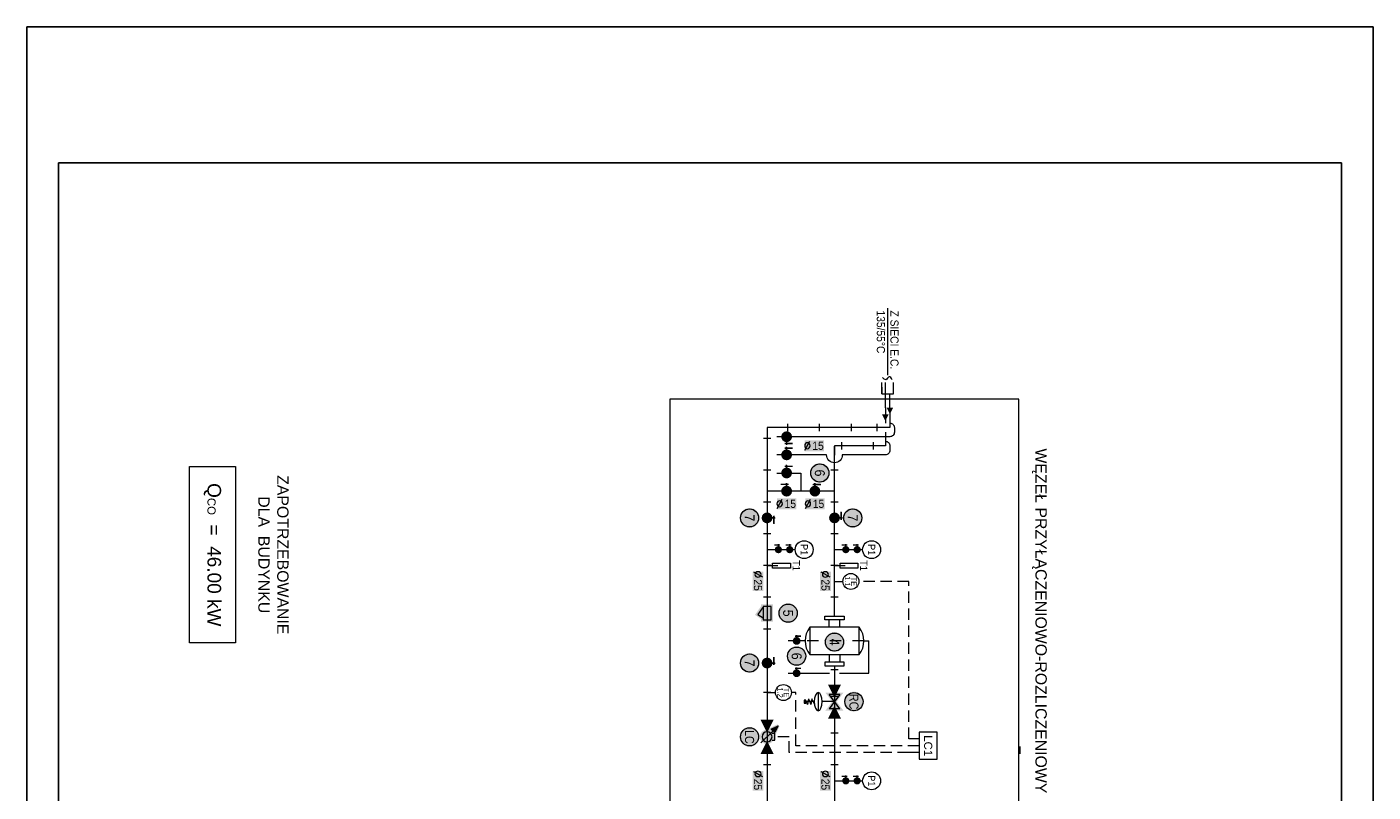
# Model space of a CAD drawing. Header units: millimetres. Extents: x -12568 to -9598, y -268547 to -264347.
# Tile 4 of 4: x -12568 to -9598, y -266034 to -264347. Entities that reach past the tile are written whole.
import ezdxf
from ezdxf.enums import TextEntityAlignment as Align
from ezdxf.lldxf.tags import DXFTag

# ---------------------------------------------------------------- set-up
doc = ezdxf.new("R2010")
doc.units = ezdxf.units.MM
for name, pattern in [('CONTINOUS', [0]), ('DASHDOT2', [0.5, 0.25, -0.125, 0, -0.125]), ('DASHED2', [0.375, 0.25, -0.125])]:
    doc.linetypes.add(name, pattern=pattern)
doc.layers.get('0').update_dxf_attribs({"color": 20, "lineweight": 35})
doc.layers.add('-- CO_opis', color=11, linetype='Continuous', lineweight=0)
doc.layers.add('-- CO_rury', color=51, linetype='Continuous', lineweight=9)
doc.layers.add('-- RAMKA', color=11, linetype='Continuous')
doc.styles.add('A', font='arial.ttf', dxfattribs={"width": 0.9})
doc.styles.add('Arial', font='arial.ttf')
doc.styles.add('ARIAL_INSTADT', font='arial.ttf')
doc.styles.add('R', font='romans.shx')
doc.styles.get("Standard").update_dxf_attribs({"font": 'arial.ttf'})
tags = doc.linetypes.add('DASH', pattern=[15, 10, -5]).pattern_tags.tags
tags[6:7] = [DXFTag(74, 4), DXFTag(75, 0), DXFTag(340, '0'), DXFTag(46, 0.0), DXFTag(50, 0.0), DXFTag(44, 0.0), DXFTag(45, 0.0)]
tags[4:5] = [DXFTag(74, 4), DXFTag(75, 0), DXFTag(340, '0'), DXFTag(46, 0.0), DXFTag(50, 0.0), DXFTag(44, 0.0), DXFTag(45, 0.0)]
doc.linetypes.add('FENCELINE1', pattern='A,0.25,-0.1,[133,ltypeshp.shx,S=0.1,R=0,X=-0.1,Y=0],-0.1,1', length=1.45)

# ---------------------------------------------------------------- blocks, each defined once
blk = doc.blocks.new('FILTR')
blk.add_hatch(color=251).paths.add_polyline_path([(8.7, 6), (-8.7, 6), (-8.7, -6), (-5.9, -6), (-1.7, -12.1), (7, -6), (8.7, -6)])
at = {"color": 51}
blk.add_lwpolyline([(-6.7, 4), (6.7, 4), (6.7, -4), (-6.7, -4)], close=True, dxfattribs=at)
at = {"color": 11}
blk.add_lwpolyline([(5, -4), (5.4, -4.7), (-1.2, -9.3), (-4.8, -4)], dxfattribs=at)
blk = doc.blocks.new('-- fi_średnica_k')
blk.add_hatch(color=251).paths.add_polyline_path([(21.4, 32), (-21.4, 32), (-21.4, 8), (21.4, 8)])
at = {"insert": (-6.8, 20), "char_height": 20, "width": 56.29, "attachment_point": 6, "style": 'R'}
blk.add_mtext('{\\C11;%%C}', dxfattribs=at)
at = {"color": 7, "style": 'A', "width": 0.9, "flags": 12}
blk.add_attdef('SR', text='', height=18, dxfattribs=at).set_placement((8, 20), align=Align.MIDDLE_CENTER)
blk = doc.blocks.new('-- CZUJNIK TEMP.')
at = {"layer": '-- CO_rury', "color": 51}
blk.add_line((0, 0), (0, 18.5), dxfattribs=at)
at = {"layer": '-- CO_rury', "color": 11, "linetype": 'Continuous'}
blk.add_circle((0, 36.1), 17.6, dxfattribs=at)
at = {"color": 7, "style": 'A', "width": 0.9, "flags": 12}
for tag, p in [('OZN', (0, 33.1)), ('NR', (0, 19.3))]:
    blk.add_attdef(tag, text='', height=12, dxfattribs=at).set_placement(p, align=Align.BOTTOM_CENTER)
blk = doc.blocks.new('-- TERMOMETR')
at = {"layer": '-- CO_rury', "color": 51}
blk.add_line((0, 0), (0, 23.8), dxfattribs=at)
at = {"layer": '-- CO_rury', "color": 11, "linetype": 'Continuous'}
blk.add_lwpolyline([(-5.5, 51.8), (5.5, 51.8), (5.5, 12.2), (-5.5, 12.2)], close=True, dxfattribs=at)
at = {"color": 7, "style": 'A', "width": 0.9, "flags": 12}
blk.add_attdef('OZN', text='', height=16, dxfattribs=at).set_placement((0, 51.8), align=Align.BOTTOM_CENTER)
blk = doc.blocks.new('-- zawór_11')
blk.add_hatch(color=251).paths.add_polyline_path([(1, 7.2), (1, 8), (2.6, 8), (2.6, 10), (1, 10), (1, 10.7), (-1, 10.7), (-1, 10), (-7.9, 10), (-7.9, 8), (-1, 8), (-1, 7.2, 14.430703)])
at = {"color": 11, "linetype": 'Continuous'}
blk.add_line((2.6, 9), (-7.9, 9), dxfattribs=at)
at = {"color": 50, "linetype": 'Continuous'}
blk.add_line((0, 6.2), (0, 10.7), dxfattribs=at)
at = {"color": 11, "linetype": 'Continuous'}
blk.add_circle((0, 0), 5.25, dxfattribs=at)
blk = doc.blocks.new('-- MANOMETR')
at = {"layer": '-- CO_rury', "color": 51}
blk.add_line((0, 0), (0, 62.1), dxfattribs=at)
at = {"layer": '-- CO_rury', "color": 11, "linetype": 'Continuous'}
blk.add_circle((0, 81.9), 19.8, dxfattribs=at)
at = {"layer": '-- CO_rury', "linetype": 'Continuous', "lineweight": 0, "xscale": 1.1, "yscale": 1.1, "zscale": 0.001, "rotation": 90}
for p in [(0, 50), (0, 25)]:
    blk.add_blockref('-- zawór_11', p, dxfattribs=at)
at = {"color": 7, "style": 'A', "width": 0.9, "flags": 12}
blk.add_attdef('OZN', text='', height=16, dxfattribs=at).set_placement((0, 81.9), align=Align.MIDDLE_CENTER)
blk = doc.blocks.new('-- NR_22')
h = blk.add_hatch(color=251)
edge = h.paths.add_edge_path()
edge.add_arc((0, 30), 22, 0, 360)
at = {"color": 50}
blk.add_circle((0, 30), 20, dxfattribs=at)
at = {"style": 'A', "width": 0.9, "flags": 12}
blk.add_attdef('22', text='', height=20, dxfattribs=at).set_placement((0, 30, 0.1), align=Align.MIDDLE_CENTER)
blk = doc.blocks.new('-- FILTROODMULACZ')
at = {"layer": '-- CO_rury', "color": 11}
for p, q in [((125.8, 76), (54.6, 76)), ((54.6, 65), (54.6, 76)), ((125.8, 11.1), (125.8, 76)), ((125.8, -102), (125.8, -10.9))]:
    blk.add_line(p, q, dxfattribs=at)
at = {"layer": '-- CO_rury', "color": 50, "linetype": 'DASHDOT2', "ltscale": 100}
blk.add_line((54.6, 65), (54.6, -64.9), dxfattribs=at)
at = {"layer": '-- CO_rury', "color": 11, "ltscale": 0.5}
for p, q in [((84.9, 54.5), (24.4, 54.5)), ((24.4, 12.1), (7.8, 12.1)), ((84.9, 12.1), (101.5, 12.1)), ((24.4, -11.9), (7.8, -11.9)), ((84.9, -11.9), (101.5, -11.9)), ((24.4, -54.3), (84.9, -54.3))]:
    blk.add_line(p, q, dxfattribs=at)
at = {"layer": '-- CO_rury', "color": 11, "linetype": 'Continuous'}
blk.add_line((54.6, -64.9), (54.6, -102), dxfattribs=at)
at = {"layer": '-- CO_rury', "color": 91, "linetype": 'Continuous'}
for points in [[(24.4, 54.5), (24.4, -54.3)], [(84.9, -54.3), (84.9, 54.5)]]:
    blk.add_lwpolyline(points, dxfattribs=at)
at = {"layer": '-- CO_rury', "color": 51, "ltscale": 0.5}
for points in [[(0, 21.3), (7.8, 21.3), (7.8, -21.3), (0, -21.3)], [(109.3, 21.3), (101.5, 21.3), (101.5, -21.3), (109.3, -21.3)]]:
    blk.add_lwpolyline(points, close=True, dxfattribs=at)
at = {"layer": '-- CO_rury', "color": 91, "linetype": 'Continuous'}
for centre, start, end in [((54.6, 16.5), 51.4423, 128.5577), ((54.6, -16.4), 231.4423, 308.5577)]:
    blk.add_arc(centre, 48.5, start, end, dxfattribs=at)
at = {"layer": '-- CO_rury', "linetype": 'Continuous', "lineweight": 0, "xscale": -1.2, "yscale": 1.2, "rotation": 90}
for p in [(54.6, -83.5), (125.8, -83.5)]:
    blk.add_blockref('-- zawór_11', p, dxfattribs=at)
blk = doc.blocks.new('zawór')
blk.add_hatch(color=251).paths.add_polyline_path([(1, 7.2), (1, 8), (2.6, 8), (2.6, 10), (1, 10), (1, 10.7), (-1, 10.7), (-1, 10), (-7.9, 10), (-7.9, 8), (-1, 8), (-1, 7.2, 14.430703)])
at = {"color": 51, "linetype": 'Continuous'}
blk.add_line((2.6, 9), (-7.9, 9), dxfattribs=at)
at = {"color": 11, "linetype": 'Continuous'}
blk.add_line((0, 6.2), (0, 10.7), dxfattribs=at)
at = {"color": 51, "linetype": 'Continuous'}
blk.add_circle((0, 0), 5.25, dxfattribs=at)
blk = doc.blocks.new('redukcja')
h = blk.add_hatch(color=251)
h.paths.add_polyline_path([(-2, 7.3), (-2, -7.2), (12.4, 0)])
h.paths.add_polyline_path([(0, 4), (8, 0), (0, -4)], flags=0)
h.paths.add_polyline_path([(0, -4), (8, 0), (0, 4)], flags=16)
at = {"layer": '-- CO_rury', "color": 11, "ltscale": 0.5}
blk.add_line((8, 0), (0, 4), dxfattribs=at)
at = {"color": 51}
for p, q in [((0, 4), (0, -4)), ((8, 0), (0, 4)), ((8, 0), (0, -4))]:
    blk.add_line(p, q, dxfattribs=at)
blk = doc.blocks.new('CIEPŁOMIERZ')
h = blk.add_hatch(color=251)
h.paths.add_polyline_path([(16.6, 13.9), (13.9, 16.6), (-0.6, 9.7, -0.432721), (9.7, 0, -0.015695), (9.7, -0.6)])
h.paths.add_polyline_path([(-9.7, 0, 1), (9.7, 0, 1)])
h = blk.add_hatch()
h.set_pattern_fill('ANSI31', color=50, scale=0.12, angle=822.7078, style=0)
h.set_pattern_definition([(24.828524, (-2146.0964, -656.59452), (-0.159983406, 0.34578362), [])])
h.paths.add_polyline_path([(14.8, 14.8), (5.7, 10.4), (10.4, 5.7)])
at = {"color": 11}
for p, q in [((-8.1, -8.1), (8.1, 8.1)), ((14.8, 14.8), (5.7, 10.4)), ((5.7, 10.4), (10.4, 5.7)), ((10.4, 5.7), (14.8, 14.8))]:
    blk.add_line(p, q, dxfattribs=at)
at = {"color": 51}
blk.add_lwpolyline([(-4.3, 6.7), (-4.3, 10.6), (4.3, 10.6), (4.3, 6.7)], dxfattribs=at)
blk.add_circle((0, 0), 6.67, dxfattribs=at)
blk = doc.blocks.new('-- LICZNIK CIEPŁA')
at = {"layer": '-- CO_rury', "linetype": 'Continuous'}
for name, p, xscale, yscale, zscale in [('redukcja', (-33.7, 0.1), 2, 2, 2), ('CIEPŁOMIERZ', (0, 0), -1.650000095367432, 1.649999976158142, 1.1), ('redukcja', (33.7, 0.1), -2, 2, 2)]:
    blk.add_blockref(name, p, dxfattribs=dict(at, xscale=xscale, yscale=yscale, zscale=zscale))
blk = doc.blocks.new('*U222')
at = {"layer": '-- RAMKA', "color": 50}
blk.add_line((0, 2970), (300, 2970), dxfattribs=at)
blk.add_lwpolyline([(0, 2970), (4200, 2970), (4200, 0), (0, 0)], close=True, dxfattribs=at)
at = {"layer": '-- RAMKA', "color": 11}
blk.add_lwpolyline([(300, 69.4), (4130, 69.4), (4130, 2900), (300, 2900)], close=True, dxfattribs=at)
blk = doc.blocks.new('końcówka')
at = {"color": 11, "linetype": 'Continuous', "ltscale": 100}
blk.add_open_spline([(-4.2, 6.8), (-6.6, 5.3), (-11.4, 2.4), (-1.8, -2.3), (-5.8, -5.8), (-7.7, -7.5)], degree=3, knots=[0, 0, 0, 0, 6.182358, 12.604954, 18.629599, 18.629599, 18.629599, 18.629599], dxfattribs=at)
blk = doc.blocks.new('++ REDUKTOR CIđCNIENIA')
h = blk.add_hatch(color=251)
h.paths.add_polyline_path([(-9.8, 12.4), (-19.6, 19.8), (-19.6, -19.8), (0, -5), (19.6, -19.8), (19.6, 19.8), (0, 5)])
h.paths.add_polyline_path([(19.6, 19.8), (19.5, 19.7)], flags=16)
h.paths.add_polyline_path([(19.6, 19.8), (19.5, 19.7)], flags=17)
at = {"layer": '-- CO_rury', "color": 51, "linetype": 'Continuous'}
for p, q in [((-15.6, 11.7), (0, 0)), ((-15.6, 11.7), (-15.6, -11.7)), ((0, 0), (-15.6, -11.7)), ((15.6, 11.7), (0, 0)), ((0, 0), (15.6, -11.7)), ((15.6, 11.7), (15.6, -11.7))]:
    blk.add_line(p, q, dxfattribs=at)
at = {"layer": '-- CO_rury'}
blk.add_line((0, 0), (0, -27.1), dxfattribs=at)
at = {"layer": '-- CO_rury', "color": 11, "linetype": 'Continuous'}
for p, q in [((-20, -35.8), (20, -35.8)), ((5.7, -44.3), (-6.2, -49.6)), ((-6.2, -49.6), (6.2, -52.1)), ((-6.2, -57.4), (6.2, -52.1)), ((-6.2, -57.4), (6.2, -59.8)), ((0, -44.4), (0, -63.2)), ((0, -63.2), (6.2, -59.7))]:
    blk.add_line(p, q, dxfattribs=at)
blk.add_lwpolyline([(3.5, -63.2), (-3.5, -63.2), (-3.5, -66.6), (3.5, -66.6)], close=True, dxfattribs=at)
at = {"layer": '-- CO_rury', "color": 51, "linetype": 'Continuous', "extrusion": (0, 0, -1)}
blk.add_ellipse((0, -35.8), major_axis=(-20, 0), ratio=0.430644, dxfattribs=at)
at = {"layer": '-- CO_rury', "linetype": 'Continuous', "yscale": 2, "zscale": 2}
for p, xscale in [((-33.7, 0.1), 2), ((33.7, 0.1), -2)]:
    blk.add_blockref('redukcja', p, dxfattribs=dict(at, xscale=xscale))

msp = doc.modelspace()

# ---------------------------------------------------------------- linework, layer by layer
at = {"layer": '-- CO_opis', "lineweight": 0}
msp.add_line((-10668.8, -264967.1), (-10668.8, -265114.4), dxfattribs=at)
at = {"layer": '-- CO_opis', "color": 50, "linetype": 'CONTINOUS', "lineweight": 0}
msp.add_lwpolyline([(-12107.6, -265316.2), (-12107.6, -265705.2), (-12209.3, -265705.2), (-12209.3, -265316.2)], close=True, dxfattribs=at)
at = {"layer": '-- CO_rury', "color": 51, "ltscale": 100}
for p, q in [((-10681.6, -265156.1), (-10681.6, -265131.2)), ((-10673.8, -265156.1), (-10673.8, -265131.2)), ((-10888.8, -265238.4), (-10888.8, -265222.3)), ((-10818.8, -265238.4), (-10818.8, -265222.3)), ((-10748.8, -265238.4), (-10748.8, -265222.3)), ((-10691.8, -265238.4), (-10691.8, -265222.3)), ((-10926.7, -265254.4), (-10942.8, -265254.4)), ((-10770.1, -265278.4), (-10770.1, -265262.3)), ((-10700.1, -265278.4), (-10700.1, -265262.3)), ((-10926.7, -265324.4), (-10942.8, -265324.4)), ((-10778, -265324.4), (-10794.1, -265324.4)), ((-10926.7, -265394.4), (-10942.8, -265394.4)), ((-10778, -265394.4), (-10794.1, -265394.4)), ((-10926.7, -265464.4), (-10942.8, -265464.4)), ((-10778, -265464.4), (-10794.1, -265464.4)), ((-10926.7, -265534.4), (-10942.8, -265534.4)), ((-10778, -265534.4), (-10794.1, -265534.4)), ((-10926.7, -265604.4), (-10942.8, -265604.4)), ((-10778, -265604.4), (-10794.1, -265604.4)), ((-10926.7, -265674.4), (-10942.8, -265674.4)), ((-10926.7, -265744.4), (-10942.8, -265744.4)), ((-10778, -265764.1), (-10794.1, -265764.1)), ((-10926.7, -265814.4), (-10942.8, -265814.4)), ((-10778, -265823.1), (-10794.1, -265823.1)), ((-10778, -265904.1), (-10794.1, -265904.1)), ((-10377, -265933.7), (-10377, -265949.9)), ((-10926.7, -265974.1), (-10942.8, -265974.1)), ((-10778, -265974.1), (-10794.1, -265974.1))]:
    msp.add_line(p, q, dxfattribs=at)
at = {"layer": '-- CO_rury', "color": 11, "linetype": 'DASH', "ltscale": 40}
for p, q in [((-10673.8, -265186.4), (-10673.8, -265156.1)), ((-10663.8, -265186.4), (-10663.8, -265156.1))]:
    msp.add_line(p, q, dxfattribs=at)
at = {"layer": '-- CO_rury', "color": 171, "linetype": 'Continuous', "ltscale": 100}
msp.add_line((-10786, -265646), (-10786, -265271.4), dxfattribs=at)
at = {"layer": '-- CO_rury', "color": 11, "linetype": 'Continuous', "ltscale": 100}
msp.add_line((-10786, -265370.4), (-10934.8, -265370.4), dxfattribs=at)
at = {"layer": '-- CO_rury', "color": 51}
msp.add_lwpolyline([(-10681.6, -265141.1), (-10681.6, -265156.1), (-10656, -265156.1), (-10656, -265131.2)], dxfattribs=at)
at = {"layer": '-- CO_rury', "color": 50, "linetype": 'FENCELINE1', "ltscale": 30}
msp.add_lwpolyline([(-10379.3, -266145.5), (-10379.3, -265167.6), (-11149.2, -265167.6), (-11149.2, -266145.5)], close=True, dxfattribs=at)
at = {"layer": '-- CO_rury', "color": 171, "linetype": 'DASH', "ltscale": 5}
for points in [[(-10663.8, -265186.4), (-10663.8, -265230.4), (-10934.8, -265230.4), (-10934.8, -265271.4)], [(-10934.8, -265230.4), (-10934.8, -266155.5)]]:
    msp.add_lwpolyline(points, dxfattribs=at)
at = {"layer": '-- CO_rury', "color": 171, "linetype": 'Continuous', "ltscale": 100}
for points in [[(-10673.8, -265186.4), (-10673.8, -265220.4)], [(-10673.8, -265240.4), (-10673.8, -265270.4), (-10786, -265270.4), (-10786, -265291.4)], [(-10786, -265755.3), (-10786, -266155.5)]]:
    msp.add_lwpolyline(points, dxfattribs=at)
at = {"layer": '-- CO_rury', "color": 11, "linetype": 'Continuous', "ltscale": 100}
for points in [[(-10663.8, -265220.4, -0.414214), (-10653.8, -265230.4), (-10653.8, -265240.4, -0.414214), (-10663.8, -265250.4), (-10913, -265250.4)], [(-10673.8, -265260.4, -0.414214), (-10663.8, -265270.4), (-10663.8, -265280.4, -0.414214), (-10673.8, -265290.4), (-10768.7, -265290.4, -0.414214), (-10786, -265307.7, -0.414214), (-10803.4, -265290.4), (-10913, -265290.4)]]:
    msp.add_lwpolyline(points, format="xyb", dxfattribs=at)
msp.add_lwpolyline([(-10913, -265330.4), (-10860.4, -265330.4), (-10860.4, -265370.4)], dxfattribs=at)
at = {"layer": '-- CO_rury', "color": 11, "linetype": 'DASHED2', "ltscale": 100}
for points in [[(-10599.3, -265916.6), (-10621.8, -265916.6), (-10621.8, -265569.4), (-10732.3, -265569.4)], [(-10599.3, -265931.6), (-10636.8, -265931.6), (-10636.8, -265931.6), (-10871, -265931.6), (-10871, -265814.4), (-10881, -265814.4)], [(-10599.3, -265946.6), (-10621.8, -265946.6), (-10621.8, -265946.6), (-10886, -265946.6), (-10886, -265946.6), (-10886, -265912.1), (-10917.3, -265912.1)]]:
    msp.add_lwpolyline(points, dxfattribs=at)
at = {"layer": '-- CO_rury', "color": 51, "linetype": 'Continuous'}
msp.add_lwpolyline([(-10559.3, -265901.6), (-10599.3, -265901.6), (-10599.3, -265961.6), (-10559.3, -265961.6)], close=True, dxfattribs=at)

# ---------------------------------------------------------------- block references
at = {"layer": '-- CO_opis', "lineweight": 0}
ref = msp.add_blockref('-- fi_średnica_k', (-10830.4, -265290.4), dxfattribs=dict(at, zscale=0.001))
ref.add_attrib('SR', '15', dxfattribs={"layer": '0', "color": 7, "height": 18, "style": 'A', "width": 0.9}).set_placement((-10822.3, -265270.4), align=Align.MIDDLE_CENTER)
at = {"layer": '-- CO_opis'}
ref = msp.add_blockref('-- NR_22', (-10848.4, -265330.4), dxfattribs=dict(at, zscale=0.001, rotation=269.9999999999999))
ref.add_attrib('22', '6', dxfattribs={"layer": '0', "height": 22, "rotation": 270, "style": 'A', "width": 0.9}).set_placement((-10818.4, -265330.4, 0), align=Align.MIDDLE_CENTER)
at = {"layer": '-- CO_opis', "lineweight": 0}
ref = msp.add_blockref('-- fi_średnica_k', (-10891.6, -265418.3), dxfattribs=dict(at, zscale=0.001))
ref.add_attrib('SR', '15', dxfattribs={"layer": '0', "color": 7, "height": 18, "style": 'A', "width": 0.9}).set_placement((-10883.5, -265398.3), align=Align.MIDDLE_CENTER)
ref = msp.add_blockref('-- fi_średnica_k', (-10829.2, -265418.3), dxfattribs=dict(at, zscale=0.001))
ref.add_attrib('SR', '15', dxfattribs={"layer": '0', "color": 7, "height": 18, "style": 'A', "width": 0.9}).set_placement((-10821.2, -265398.3), align=Align.MIDDLE_CENTER)
at = {"layer": '-- CO_opis'}
ref = msp.add_blockref('-- NR_22', (-11003.4, -265429.4), dxfattribs=dict(at, zscale=0.001, rotation=269.9999999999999))
ref.add_attrib('22', '7', dxfattribs={"layer": '0', "height": 22, "rotation": 270, "style": 'A', "width": 0.9}).set_placement((-10973.4, -265429.4, 0), align=Align.MIDDLE_CENTER)
ref = msp.add_blockref('-- NR_22', (-10775.7, -265429.4), dxfattribs=dict(at, zscale=0.001, rotation=269.9999999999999))
ref.add_attrib('22', '7', dxfattribs={"layer": '0', "height": 22, "rotation": 270, "style": 'A', "width": 0.9}).set_placement((-10745.7, -265429.4, 0), align=Align.MIDDLE_CENTER)
at = {"layer": '-- CO_opis', "lineweight": 0}
ref = msp.add_blockref('-- fi_średnica_k', (-10974.8, -265569.4), dxfattribs=dict(at, zscale=0.001, rotation=269.9999999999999))
ref.add_attrib('SR', '25', dxfattribs={"layer": '0', "color": 7, "height": 18, "rotation": 270, "style": 'A', "width": 0.9}).set_placement((-10954.8, -265577.5), align=Align.MIDDLE_CENTER)
ref = msp.add_blockref('-- fi_średnica_k', (-10826, -265569.4), dxfattribs=dict(at, zscale=0.001, rotation=269.9999999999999))
ref.add_attrib('SR', '25', dxfattribs={"layer": '0', "color": 7, "height": 18, "rotation": 270, "style": 'A', "width": 0.9}).set_placement((-10806, -265577.5), align=Align.MIDDLE_CENTER)
at = {"layer": '-- CO_opis'}
ref = msp.add_blockref('-- NR_22', (-10918.2, -265639.4), dxfattribs=dict(at, zscale=0.001, rotation=269.9999999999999))
ref.add_attrib('22', '5', dxfattribs={"layer": '0', "height": 22, "rotation": 270, "style": 'A', "width": 0.9}).set_placement((-10888.2, -265639.4, 0), align=Align.MIDDLE_CENTER)
ref = msp.add_blockref('-- NR_22', (-10816, -265703.2), dxfattribs=dict(at, zscale=0.001, rotation=269.9999999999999))
ref.add_attrib('22', '4', dxfattribs={"layer": '0', "height": 22, "rotation": 270, "style": 'A', "width": 0.9}).set_placement((-10786, -265703.2, 0), align=Align.MIDDLE_CENTER)
ref = msp.add_blockref('-- NR_22', (-10899.5, -265734.2), dxfattribs=dict(at, zscale=0.001, rotation=269.9999999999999))
ref.add_attrib('22', '6', dxfattribs={"layer": '0', "height": 22, "rotation": 270, "style": 'A', "width": 0.9}).set_placement((-10869.5, -265734.2, 0), align=Align.MIDDLE_CENTER)
ref = msp.add_blockref('-- NR_22', (-11003.4, -265749.4), dxfattribs=dict(at, zscale=0.001, rotation=269.9999999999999))
ref.add_attrib('22', '7', dxfattribs={"layer": '0', "height": 22, "rotation": 270, "style": 'A', "width": 0.9}).set_placement((-10973.4, -265749.4, 0), align=Align.MIDDLE_CENTER)
ref = msp.add_blockref('-- NR_22', (-10773.1, -265834.5), dxfattribs=dict(at, zscale=0.001, rotation=269.9999999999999))
ref.add_attrib('22', 'RC', dxfattribs={"layer": '0', "height": 20, "rotation": 270, "style": 'A', "width": 0.85}).set_placement((-10743.1, -265834.5, 0), align=Align.MIDDLE_CENTER)
ref = msp.add_blockref('-- NR_22', (-11003.4, -265912.1), dxfattribs=dict(at, zscale=0.001, rotation=269.9999999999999))
ref.add_attrib('22', 'LC', dxfattribs={"layer": '0', "height": 20, "rotation": 270, "style": 'A', "width": 0.85}).set_placement((-10973.4, -265912.1, 0), align=Align.MIDDLE_CENTER)
at = {"layer": '-- CO_opis', "lineweight": 0}
ref = msp.add_blockref('-- fi_średnica_k', (-10974.8, -266009.1), dxfattribs=dict(at, zscale=0.001, rotation=269.9999999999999))
ref.add_attrib('SR', '25', dxfattribs={"layer": '0', "color": 7, "height": 18, "rotation": 270, "style": 'A', "width": 0.9}).set_placement((-10954.8, -266017.1), align=Align.MIDDLE_CENTER)
ref = msp.add_blockref('-- fi_średnica_k', (-10826, -266009.1), dxfattribs=dict(at, zscale=0.001, rotation=269.9999999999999))
ref.add_attrib('SR', '25', dxfattribs={"layer": '0', "color": 7, "height": 18, "rotation": 270, "style": 'A', "width": 0.9}).set_placement((-10806, -266017.1), align=Align.MIDDLE_CENTER)
at = {"layer": '-- CO_rury', "color": 51, "xscale": 1.5, "yscale": 1.5, "zscale": 0.001, "rotation": 269.9999999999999}
msp.add_blockref('końcówka', (-10668.8, -265131.2), dxfattribs=at)
at = {"layer": '-- CO_rury', "linetype": 'Continuous', "rotation": 269.9999999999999}
for name, p in [('redukcja', (-10663.8, -265188.4)), ('redukcja', (-10673.8, -265203.4)), ('++ REDUKTOR CIđCNIENIA', (-10786.1, -265834.5)), ('-- LICZNIK CIEPŁA', (-10934.8, -265912.1))]:
    msp.add_blockref(name, p, dxfattribs=at)
at = {"layer": '-- CO_rury', "color": 131, "linetype": 'Continuous', "ltscale": 100}
for name, p, xscale, yscale, zscale, rotation in [('zawór', (-10891.6, -265250.4), 1.650000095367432, 1.649999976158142, 1.1, 179.9999999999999), ('zawór', (-10891.6, -265290.4), -1.650000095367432, 1.649999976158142, 1.1, 359.9999999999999), ('zawór', (-10891.6, -265330.4), -1.650000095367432, 1.649999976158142, 1.1, 359.9999999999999), ('zawór', (-10829.2, -265370.4), -1.650000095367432, 1.649999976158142, 1.1, 359.9999999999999), ('zawór', (-10934.8, -265429.4), -1.650000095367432, 1.649999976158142, 1.1, 269.9999999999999), ('zawór', (-10786, -265429.4), 1.650000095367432, 1.649999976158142, 1.1, 269.9999999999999), ('FILTR', (-10934.8, -265639.4), -2.200000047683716, 2.200000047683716, 2.2, 269.9999999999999), ('zawór', (-10934.8, -265749.4), 1.650000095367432, 1.649999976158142, 1.1, 269.9999999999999)]:
    msp.add_blockref(name, p, dxfattribs=dict(at, xscale=xscale, yscale=yscale, zscale=zscale, rotation=rotation))
at = {"layer": '-- CO_rury', "color": 131, "linetype": 'Continuous', "ltscale": 100, "xscale": 1.650000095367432, "yscale": 1.649999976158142, "zscale": 1.1}
msp.add_blockref('zawór', (-10891.6, -265370.4), dxfattribs=at)
at = {"layer": '-- CO_rury', "color": 171, "linetype": 'Continuous', "ltscale": 100}
ref = msp.add_blockref('-- MANOMETR', (-10934.8, -265499.4), dxfattribs=dict(at, rotation=269.9999999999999))
ref.add_attrib('OZN', 'P1', dxfattribs={"layer": '0', "color": 7, "height": 16, "rotation": 270, "style": 'A', "width": 0.9}).set_placement((-10852.8, -265499.4), align=Align.MIDDLE_CENTER)
ref = msp.add_blockref('-- MANOMETR', (-10786, -265499.4), dxfattribs=dict(at, rotation=269.9999999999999))
ref.add_attrib('OZN', 'P1', dxfattribs={"layer": '0', "color": 7, "height": 16, "rotation": 270, "style": 'A', "width": 0.9}).set_placement((-10704.1, -265499.4), align=Align.MIDDLE_CENTER)
ref = msp.add_blockref('-- TERMOMETR', (-10934.8, -265534.4), dxfattribs=dict(at, rotation=269.9999999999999))
ref.add_attrib('OZN', 'T1', dxfattribs={"layer": '0', "color": 7, "height": 16, "rotation": 270, "style": 'A', "width": 0.9}).set_placement((-10883, -265534.4), align=Align.BOTTOM_CENTER)
ref = msp.add_blockref('-- TERMOMETR', (-10786, -265534.4), dxfattribs=dict(at, rotation=269.9999999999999))
ref.add_attrib('OZN', 'T1', dxfattribs={"layer": '0', "color": 7, "height": 16, "rotation": 270, "style": 'A', "width": 0.9}).set_placement((-10734.3, -265534.4), align=Align.BOTTOM_CENTER)
ref = msp.add_blockref('-- CZUJNIK TEMP.', (-10786, -265569.4), dxfattribs=dict(at, rotation=269.9999999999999))
ref.add_attrib('OZN', 'TE', dxfattribs={"layer": '0', "color": 7, "height": 12, "rotation": 270, "style": 'A', "width": 0.9}).set_placement((-10752.9, -265569.4), align=Align.BOTTOM_CENTER)
ref.add_attrib('NR', '1.1', dxfattribs={"layer": '0', "color": 7, "height": 12, "rotation": 270, "style": 'A', "width": 0.9}).set_placement((-10766.7, -265569.4), align=Align.BOTTOM_CENTER)
at = {"layer": '-- CO_rury', "color": 171, "linetype": 'Continuous', "ltscale": 100, "rotation": 269.9999999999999}
msp.add_blockref('-- FILTROODMULACZ', (-10786, -265646), dxfattribs=at)
at = {"layer": '-- CO_rury', "color": 171, "linetype": 'Continuous', "ltscale": 100}
ref = msp.add_blockref('-- CZUJNIK TEMP.', (-10934.8, -265814.4), dxfattribs=dict(at, rotation=269.9999999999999))
ref.add_attrib('OZN', 'TE', dxfattribs={"layer": '0', "color": 7, "height": 12, "rotation": 270, "style": 'A', "width": 0.9}).set_placement((-10901.6, -265814.4), align=Align.BOTTOM_CENTER)
ref.add_attrib('NR', '1.2', dxfattribs={"layer": '0', "color": 7, "height": 12, "rotation": 270, "style": 'A', "width": 0.9}).set_placement((-10915.4, -265814.4), align=Align.BOTTOM_CENTER)
ref = msp.add_blockref('-- MANOMETR', (-10786, -266009.1), dxfattribs=dict(at, rotation=269.9999999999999))
ref.add_attrib('OZN', 'P1', dxfattribs={"layer": '0', "color": 7, "height": 16, "rotation": 270, "style": 'A', "width": 0.9}).set_placement((-10704.1, -266009.1), align=Align.MIDDLE_CENTER)
at = {"layer": '-- RAMKA', "linetype": 'Continuous', "lineweight": 0, "rotation": 269.9999999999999}
msp.add_blockref('*U222', (-12567.7, -264346.9), dxfattribs=at)

# ---------------------------------------------------------------- texts
at = {"layer": '-- CO_opis', "insert": (-10668.8, -264972.1), "char_height": 18, "attachment_point": 4, "rotation": 270, "style": 'A'}
msp.add_mtext('Z SIECI E.C.\\P135/55°C', dxfattribs=at)
at = {"layer": '-- CO_opis', "insert": (-10334, -265656.5), "char_height": 25, "attachment_point": 5, "rotation": 270}
msp.add_mtext('{\\fArial|b0|i0|c238|p34;WĘZEŁ PRZYŁĄCZENIOWO-ROZLICZENIOWY}', dxfattribs=at)
at = {"layer": '-- CO_opis', "color": 1, "insert": (-12158.5, -265510.7), "char_height": 30, "width": 341.268, "attachment_point": 5, "rotation": 270, "style": 'Arial'}
msp.add_mtext('Q{\\H0.6x;CO   \\H1.667x;=  4}6.00 kW', dxfattribs=at)
at = {"layer": '-- CO_opis', "color": 11, "insert": (-12057.6, -265510.7), "char_height": 25, "attachment_point": 8, "rotation": 270, "style": 'Arial'}
msp.add_mtext('{\\fArial|b0|i0|c238|p34;ZAPOTRZEBOWANIE \\PDLA  BUDYNKU}', dxfattribs=at)
at = {"layer": '-- CO_rury', "color": 11, "style": 'ARIAL_INSTADT'}
msp.add_text('LC1', height=18, rotation=270, dxfattribs=at).set_placement((-10579.3, -265931.6), align=Align.MIDDLE_CENTER)

doc.saveas('drawing.dxf')
